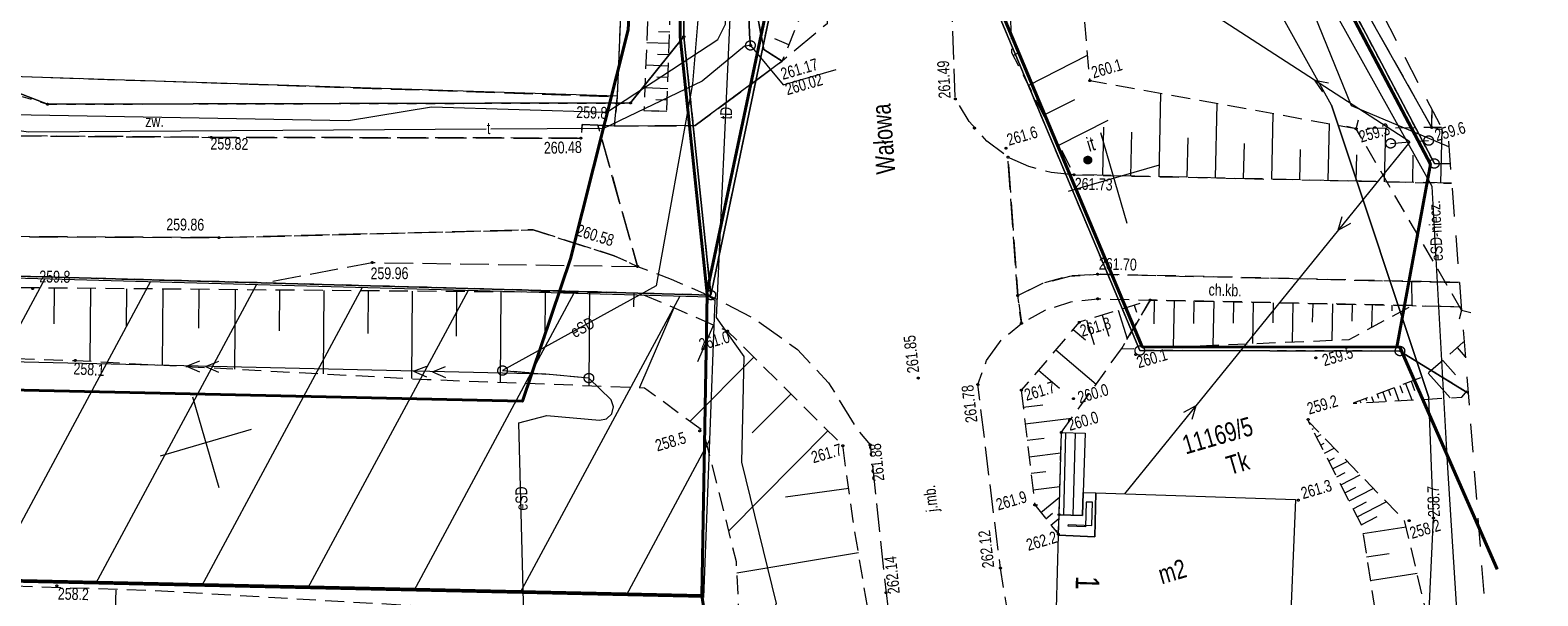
# Model space of a CAD drawing. Header units: millimetres. Extents: x -105537 to 2299296, y -162842 to 175608.
# Tile 36 of 42: x 135949 to 215662, y -40228 to -10315. Entities that reach past the tile are written whole.
import ezdxf
from ezdxf.xclip import XClip

# ---------------------------------------------------------------- set-up
doc = ezdxf.new("R2010")
doc.units = ezdxf.units.MM
doc.header["$MEASUREMENT"] = 0
doc.header["$XCLIPFRAME"] = 0
for name, pattern in [('1', [1500, 1000, -500]), ('1053', [2000, 1500, -500]), ('1054', [2000, 1500, -500]), ('1056', [1500, 1000, -500]), ('1086', [1500, 1000, -500]), ('2216', [2500, 1500, -1000]), ('2218', [1000, 500, -500]), ('3820', [1500, 1000, -500])]:
    doc.linetypes.add(name, pattern=pattern)
doc.layers.add('A__!REF_RYSUNKI', color=7, linetype='Continuous')
doc.layers.add('PZT_MPZP_Nr_pióra__226', color=7, linetype='Continuous', lineweight=40, true_color=0x59c9ff)
doc.layers.add('Wadowice Wałowa mdcp500_2_teren_zamkniety_Nr_pióra__9', color=7, linetype='Continuous', lineweight=18, true_color=0xaaaaaa)
for name, color, linetype, lineweight in [('Wadowice Wałowa mdcp500_2_994-Nazwa_ulicy_Nr_pióra__7', 7, 'Continuous', 18), ('Wadowice Wałowa mdcp500_2_EGB_AdresNieruchomosci_Nr_pióra__7', 7, 'Continuous', 18), ('Wadowice Wałowa mdcp500_2_EGB_Budynek_Nr_pióra__7', 7, 'Continuous', 18), ('Wadowice Wałowa mdcp500_2_EGB_DzialkaEwidencyjna_Nr_pióra__3', 3, 'Continuous', 18), ('Wadowice Wałowa mdcp500_2_EGB_KonturUzytkuGruntowego_Nr_pióra__3', 3, 'Continuous', 18), ('Wadowice Wałowa mdcp500_2_EGB_ObiektTrwaleZwiazanyZBudynk_Nr_pióra__7', 7, 'Continuous', 18), ('Wadowice Wałowa mdcp500_2_EGB_PunktGraniczny_Nr_pióra__3', 3, 'Continuous', 18), ('Wadowice Wałowa mdcp500_2_GES_InneUrzadzeniaTowarzyszace_Nr_pióra__30', 30, 'Continuous', 18), ('Wadowice Wałowa mdcp500_2_GES_InneUrzadzeniaTowarzyszace_Nr_pióra__7', 7, 'Continuous', 18), ('Wadowice Wałowa mdcp500_2_GES_PrzewodElektroenergetyczny_Nr_pióra__1', 1, 'Continuous', 18), ('Wadowice Wałowa mdcp500_2_GES_PrzewodTelekomunikacyjny_Nr_pióra__30', 30, 'Continuous', 18), ('Wadowice Wałowa mdcp500_2_GES_Rzedna_Nr_pióra__1', 1, 'Continuous', 18), ('Wadowice Wałowa mdcp500_2_GES_Rzedna_Nr_pióra__30', 30, 'Continuous', 18), ('Wadowice Wałowa mdcp500_2_GES_UrzadzeniaTowarzyszczaceLin_Nr_pióra__7', 7, 'Continuous', 18), ('Wadowice Wałowa mdcp500_2_linie_mpzp_Nr_pióra__135', 135, 'Continuous', 18), ('Wadowice Wałowa mdcp500_2_OT_Komunikacja_Nr_pióra__7', 7, 'Continuous', 18), ('Wadowice Wałowa mdcp500_2_OT_Ogrodzenia_Nr_pióra__7', 7, 'Continuous', 18), ('Wadowice Wałowa mdcp500_2_OT_Rzedna_Nr_pióra__7', 7, 'Continuous', 18), ('Wadowice Wałowa mdcp500_2_OT_Skarpa_Nr_pióra__7', 7, 'Continuous', 18), ('Wadowice Wałowa mdcp500_2_OT_ZagospodarowanieTerenu_Nr_pióra__7', 7, 'Continuous', 18), ('Wadowice Wałowa mdcp500_2_siatka_Nr_pióra__7', 7, 'Continuous', 18), ('Wadowice Wałowa mdcp500_2_zakres_mapy_Nr_pióra__178', 178, 'Continuous', 18)]:
    doc.layers.add(name, color=color, linetype=linetype, lineweight=lineweight)
doc.styles.add('STYL_AUTOMATYCZNY_7', font='arial.ttf', dxfattribs={"width": 0.75})
doc.linetypes.add('Linia zabudowy - nieprzekraczalna I WSC', pattern='A,0,[2,PAB.6.2 PROJEKT ZAGOSPODAROWANIA TERENU1.Shx,S=23.809524,R=0,X=0,Y=0.361417],-3000,0', length=3000)

# ---------------------------------------------------------------- blocks, each defined once
blk = doc.blocks.new('Rysunek_4_2', base_point=(-5551989123, -7375062639))
at = {"layer": 'Wadowice Wałowa mdcp500_2_EGB_Budynek_Nr_pióra__7', "color": 7, "linetype": 'Continuous', "lineweight": 18, "flags": 128}
for points in [[(166978, -13802), (131699, -12653), (132261, 2759), (135363, 2622), (135515, 8394), (135679, 15087), (135856, 18878), (146920, 18477), (148199, 18412), (148927, 17738), (149498, 16884), (150109, 15073), (150361, 13209), (150052, 11338), (149283, 9614), (147906, 8192), (147358, 8178), (147144, 2189), (167615, 1570)], [(190164, -42836), (190324, -37019), (192235, -37108), (192298, -34787), (202848, -35141), (202520, -43204)]]:
    blk.add_lwpolyline(points, close=True, dxfattribs=at)
blk.add_lwpolyline([(210564, -15471), (210052, -15461), (210069, -14518)], dxfattribs=at)
at = {"layer": 'Wadowice Wałowa mdcp500_2_EGB_DzialkaEwidencyjna_Nr_pióra__3', "color": 3, "linetype": 'Continuous', "lineweight": 18, "flags": 128}
for points in [[(128827, 19733), (128375, -11861), (131646, -12220), (136867, -14231), (167689, -14167), (170510, -10658), (170353, 23258)], [(170353, 23258), (170510, -10658), (171939, -24324), (181302, 20264), (183513, 20398), (190086, 20719), (190033, 23184)], [(211975, -29514), (208371, -27283), (194615, -27259), (185141, -4678), (183513, 20398), (181302, 20264), (171939, -24324), (72353, -21598), (55554, -21138), (-6866, -18678), (-45068, -17183), (-49613, -17103)], [(211024, -17390), (210190, -17368), (190086, 20719), (183513, 20398)], [(183513, 20398), (185141, -4678), (194615, -27259), (208371, -27283), (211975, -29514)], [(190086, 20719), (210190, -17368), (211024, -17390)]]:
    blk.add_lwpolyline(points, dxfattribs=at)
blk.add_lwpolyline([(128375, -11861), (125144, -11709), (120249, -14072), (97767, -14018), (72069, -13723), (72353, -21598), (171939, -24324), (170510, -10658), (167689, -14167), (136867, -14231), (131646, -12220)], close=True, dxfattribs=at)
at = {"layer": 'Wadowice Wałowa mdcp500_2_EGB_KonturUzytkuGruntowego_Nr_pióra__3', "color": 3, "linetype": '2218', "lineweight": 18, "flags": 128}
for points in [[(170351, 23258), (170510, -10658)], [(171939, -24324), (181302, 20264)], [(210190, -17368), (190086, 20719)], [(194615, -27259), (185141, -4678)], [(167689, -14167), (170510, -10658)], [(170510, -10658), (171939, -24324)], [(131699, -12653), (136867, -14231)], [(136867, -14231), (167689, -14167)], [(211024, -17390), (210190, -17368)], [(171939, -24324), (72353, -21598)], [(208371, -27283), (194615, -27259)], [(211975, -29514), (208371, -27283)]]:
    blk.add_lwpolyline(points, dxfattribs=at)
at = {"layer": 'Wadowice Wałowa mdcp500_2_EGB_ObiektTrwaleZwiazanyZBudynk_Nr_pióra__7', "color": 7, "linetype": 'Continuous', "lineweight": 18, "flags": 128}
blk.add_lwpolyline([(191625, -34765), (191594, -35982), (190352, -35938), (190471, -31591), (191720, -31623)], close=True, dxfattribs=at)
for points in [[(190602, -35947), (190714, -31597)], [(190602, -35947), (190714, -31597)], [(191102, -35964), (191213, -31610)], [(191102, -35964), (191213, -31610)], [(191594, -35982), (191625, -34765)], [(191625, -34765), (192298, -34787)], [(192298, -34787), (192235, -37108)], [(191785, -35271), (191749, -36585)], [(192112, -35282), (191785, -35271)], [(192081, -36500), (192112, -35282)], [(190324, -37019), (190352, -35938)], [(190352, -35938), (191594, -35982)], [(190837, -36542), (190839, -36455)], [(191749, -36585), (190837, -36542)], [(190839, -36455), (192081, -36500)], [(192235, -37108), (190324, -37019)]]:
    blk.add_lwpolyline(points, dxfattribs=at)
at = {"layer": 'Wadowice Wałowa mdcp500_2_EGB_PunktGraniczny_Nr_pióra__3', "color": 3, "linetype": 'Continuous', "lineweight": 18}
for centre, radius in [((170510, -10658), 50), ((170510, -10658), 45), ((170510, -10658), 40), ((170510, -10658), 35), ((170510, -10658), 30), ((170510, -10658), 25), ((170510, -10658), 20), ((170510, -10658), 15), ((170510, -10658), 10), ((170510, -10658), 5), ((136867, -14231), 50), ((136867, -14231), 45), ((136867, -14231), 40), ((136867, -14231), 35), ((136867, -14231), 30), ((136867, -14231), 25), ((136867, -14231), 20), ((136867, -14231), 15), ((136867, -14231), 10), ((136867, -14231), 5), ((167689, -14167), 50), ((167689, -14167), 45), ((167689, -14167), 40), ((167689, -14167), 35), ((167689, -14167), 30), ((167689, -14167), 25), ((167689, -14167), 20), ((167689, -14167), 15), ((167689, -14167), 10), ((167689, -14167), 5), ((210190, -17368), 250), ((171939, -24324), 250), ((194615, -27259), 250), ((208371, -27283), 250)]:
    blk.add_circle(centre, radius, dxfattribs=at)
at = {"layer": 'Wadowice Wałowa mdcp500_2_GES_InneUrzadzeniaTowarzyszace_Nr_pióra__30', "color": 30, "linetype": 'Continuous', "lineweight": 18}
blk.add_circle((174031, -11122), 250, dxfattribs=at)
at = {"layer": 'Wadowice Wałowa mdcp500_2_GES_InneUrzadzeniaTowarzyszace_Nr_pióra__7', "color": 7, "linetype": '1', "lineweight": 18, "flags": 128}
for points in [[(207880, -16302), (209889, -16154)], [(165490, -28713), (160926, -28314)]]:
    blk.add_lwpolyline(points, dxfattribs=at)
at = {"layer": 'Wadowice Wałowa mdcp500_2_GES_InneUrzadzeniaTowarzyszace_Nr_pióra__7', "color": 7, "linetype": 'Continuous', "lineweight": 18}
for centre in [(209889, -16154), (207880, -16302), (160926, -28314), (165490, -28713)]:
    blk.add_circle(centre, 250, dxfattribs=at)
at = {"layer": 'Wadowice Wałowa mdcp500_2_GES_PrzewodElektroenergetyczny_Nr_pióra__1', "color": 1, "linetype": 'Continuous', "lineweight": 18}
for p, q in [((203853, -12965), (204279, -13583)), ((203853, -12965), (204591, -13101)), ((205111, -20888), (205324, -20169)), ((205111, -20888), (205770, -20530)), ((144217, -28074), (144917, -27803)), ((145217, -28097), (145917, -27826)), ((144217, -28074), (144904, -28377)), ((145217, -28097), (145903, -28400)), ((156214, -28351), (156914, -28080)), ((156214, -28351), (156900, -28653)), ((157214, -28374), (157913, -28103)), ((157214, -28374), (157900, -28676)), ((197581, -30178), (196922, -30535)), ((197581, -30178), (197368, -30897))]:
    blk.add_line(p, q, dxfattribs=at)
at = {"layer": 'Wadowice Wałowa mdcp500_2_GES_PrzewodElektroenergetyczny_Nr_pióra__1', "color": 1, "linetype": 'Continuous', "lineweight": 18, "flags": 128}
for points in [[(170771, 23256), (170858, 16503), (171285, -9349), (170968, -13160), (169050, -23843), (160926, -28314), (163212, -28512)], [(208889, -16226), (169261, 9434), (168815, 23263)], [(211505, -42890), (210892, -33183), (210068, -18591), (187619, 21750), (187494, 23193)], [(207267, -87532), (208691, -70644), (209947, -40239), (210140, -36110), (209890, -29746), (204761, -14284), (195921, 1619), (189242, 15536), (187970, 23192)], [(110979, -14690), (124751, -14760), (134011, -14760), (152780, -15084), (157165, -14369), (166436, -14657), (172302, -10803), (172716, -10005), (172845, -4729), (172270, 8009), (169359, 8275), (169261, 9434)], [(210954, -16488), (205801, -14314), (203009, -7409), (198782, 1306)], [(208889, -16226), (193803, -34839)], [(163212, -28512), (23034, -25279)], [(133332, -58316), (135579, -58185), (143707, -58379), (150082, -57949), (160491, -58823), (160550, -59024), (160679, -59466), (161085, -59681), (161521, -59533), (161724, -59120), (161842, -58669), (161944, -49578), (162029, -40574), (161785, -31084), (163275, -30692), (166044, -30937), (166420, -30869), (166708, -30608), (166798, -30238), (166670, -29869), (165490, -28713), (163212, -28512)]]:
    blk.add_lwpolyline(points, dxfattribs=at)
at = {"layer": 'Wadowice Wałowa mdcp500_2_GES_PrzewodTelekomunikacyjny_Nr_pióra__30', "color": 30, "linetype": 'Continuous', "lineweight": 18, "flags": 128}
for points in [[(174031, -11122), (173974, -10535), (173096, 18436), (173088, 23247)], [(172420, 22509), (172502, 7962), (172943, -9679), (172213, -25515), (173688, -27575), (173563, -33152), (175400, -40637), (173665, -44121), (173526, -46933)], [(174031, -11122), (173719, -11161), (171480, -13021), (166270, -15518), (160301, -15554)], [(160064, -15556), (135858, -15701), (133472, -15376), (123662, -15453), (119314, -15431)]]:
    blk.add_lwpolyline(points, dxfattribs=at)
at = {"layer": 'Wadowice Wałowa mdcp500_2_GES_Rzedna_Nr_pióra__1', "color": 1, "linetype": 'Continuous', "lineweight": 18}
for centre in [(166436, -14657), (210140, -36110)]:
    blk.add_circle(centre, 50, dxfattribs=at)
at = {"layer": 'Wadowice Wałowa mdcp500_2_GES_Rzedna_Nr_pióra__30', "color": 30, "linetype": 'Continuous', "lineweight": 18, "flags": 128}
blk.add_lwpolyline([(174031, -11122), (175763, -13204), (178557, -12390)], dxfattribs=at)
at = {"layer": 'Wadowice Wałowa mdcp500_2_GES_Rzedna_Nr_pióra__30', "color": 30, "linetype": 'Continuous', "lineweight": 18}
blk.add_circle((174031, -11122), 50, dxfattribs=at)
at = {"layer": 'Wadowice Wałowa mdcp500_2_GES_UrzadzeniaTowarzyszczaceLin_Nr_pióra__7', "color": 7, "linetype": 'Continuous', "lineweight": 18, "flags": 128}
for points in [[(173088, 23247), (173096, 18436), (173974, -10535), (174031, -11122)], [(204761, -14284), (209890, -29746)]]:
    blk.add_lwpolyline(points, dxfattribs=at)
at = {"layer": 'Wadowice Wałowa mdcp500_2_linie_mpzp_Nr_pióra__135', "color": 135, "linetype": 'Continuous', "lineweight": 18, "flags": 128}
for points in [[(171744, -24283), (170310, -10669), (170147, 24053)], [(209981, -17400), (189887, 20667), (189811, 24254)], [(171459, -40206), (171744, -24283), (181138, 20455), (183700, 20610), (185339, -4631), (194748, -27059), (208371, -27083), (213505, -38823)], [(-36429, -17520), (-36210, -35636), (171459, -40206), (174429, -59217), (180140, -92623)], [(209981, -17402), (208204, -27082)]]:
    blk.add_lwpolyline(points, dxfattribs=at)
at = {"layer": 'Wadowice Wałowa mdcp500_2_OT_Komunikacja_Nr_pióra__7', "color": 7, "linetype": 'Continuous', "lineweight": 18}
for p, q in [((206052, -15532), (206180, -15049)), ((206052, -15532), (205568, -15405)), ((211630, -25115), (211503, -25598)), ((211630, -25115), (212114, -25242))]:
    blk.add_line(p, q, dxfattribs=at)
at = {"layer": 'Wadowice Wałowa mdcp500_2_OT_Komunikacja_Nr_pióra__7', "color": 7, "linetype": '1053', "lineweight": 18, "flags": 128}
for points in [[(176853, 23233), (178081, -9974), (175711, -11956), (171109, -15359), (166848, -15392), (165970, -15345), (168061, -22808), (169832, -23490), (172068, -24443), (174354, -25641), (176516, -27199), (178167, -28968), (179710, -31476), (180361, -32245), (181201, -40062), (182338, -49938), (189127, -50179), (187247, -38759), (186056, -29055), (186519, -27784), (187311, -26679), (188363, -25820), (188163, -24347), (187646, -17030), (186533, -16177), (185598, -15148), (184865, -13955), (183659, 17930), (183488, 23208)], [(13131, -22175), (23385, -22479), (29563, -22877), (36561, -23265), (48311, -29029), (51424, -29059), (61616, -29830), (70697, -28715), (82260, -25430), (88165, -22033), (96565, -22263), (99315, -20764), (118782, -21155), (145932, -21287), (162549, -20873), (166835, -22249), (168061, -22808), (165970, -15345), (165136, -15307), (165064, -16026), (145512, -15983), (132035, -15878), (123611, -15957), (119031, -16218), (99755, -15907), (90515, -15620), (72846, -15497), (71960, -13672)], [(211104, -18409), (191136, -17961), (189925, -17845), (188750, -17531), (187646, -17030), (188163, -24347)], [(188163, -24347), (189486, -23702), (190915, -23317), (192387, -23221), (208974, -23597), (211516, -23654)], [(208974, -23597), (209004, -24880), (211616, -24939)], [(211516, -23654), (208974, -23597)]]:
    blk.add_lwpolyline(points, dxfattribs=at)
at = {"layer": 'Wadowice Wałowa mdcp500_2_OT_Komunikacja_Nr_pióra__7', "color": 7, "linetype": '1054', "lineweight": 18, "flags": 128}
blk.add_lwpolyline([(148219, 19069), (148199, 18412), (148927, 17738), (149498, 16884), (150109, 15073), (150361, 13209), (150052, 11338), (149283, 9614), (147906, 8192), (147358, 8178), (147144, 2189), (167615, 1570), (166983, -13852), (166848, -15392), (171109, -15359), (175711, -11956), (174738, -11333), (172347, 1344), (171541, 1391)], dxfattribs=at)
at = {"layer": 'Wadowice Wałowa mdcp500_2_OT_Komunikacja_Nr_pióra__7', "color": 7, "linetype": 'Continuous', "lineweight": 18, "flags": 128}
blk.add_lwpolyline([(171541, 1391), (172347, 1344), (174738, -11333), (175711, -11956), (171109, -15359), (166848, -15392)], dxfattribs=at)
at = {"layer": 'Wadowice Wałowa mdcp500_2_OT_Komunikacja_Nr_pióra__7', "color": 7, "linetype": '1054', "lineweight": 18, "flags": 128}
for points in [[(145512, -15983), (165064, -16026), (165136, -15307), (165970, -15345), (166848, -15392), (166983, -13852), (131699, -12653), (131481, -12227), (132035, -15878)], [(145932, -21287), (118782, -21155), (99315, -20764), (96565, -22263), (148296, -23681), (154034, -22603), (168061, -22808), (166835, -22249), (162549, -20873)]]:
    blk.add_lwpolyline(points, close=True, dxfattribs=at)
at = {"layer": 'Wadowice Wałowa mdcp500_2_OT_Komunikacja_Nr_pióra__7', "color": 7, "linetype": '1', "lineweight": 18, "flags": 128}
blk.add_lwpolyline([(211630, -25115), (206052, -15532)], dxfattribs=at)
at = {"layer": 'Wadowice Wałowa mdcp500_2_OT_Komunikacja_Nr_pióra__7', "color": 7, "linetype": '1056', "lineweight": 18, "flags": 128}
blk.add_lwpolyline([(211516, -23654), (208974, -23597), (192387, -23221), (190915, -23317), (189486, -23702), (188163, -24347), (188363, -25820), (189606, -25115), (190967, -24676), (192391, -24522), (195170, -24587), (209004, -24880), (211616, -24939)], dxfattribs=at)
at = {"layer": 'Wadowice Wałowa mdcp500_2_OT_Ogrodzenia_Nr_pióra__7', "color": 7, "linetype": 'Continuous', "lineweight": 18, "flags": 128}
blk.add_lwpolyline([(210052, -15461), (199099, 3972)], dxfattribs=at)
at = {"layer": 'Wadowice Wałowa mdcp500_2_OT_Rzedna_Nr_pióra__7', "color": 7, "linetype": 'Continuous', "lineweight": 18}
for centre in [(191978, -12987), (184865, -13955), (145512, -15983), (185876, -15494), (206052, -15532), (210052, -15461), (165064, -16026), (187541, -16561), (187646, -17030), (191136, -17961), (145932, -21287), (154034, -22603), (168061, -22808), (192387, -23221), (136082, -23979), (188163, -24347), (192391, -24522), (195170, -24587), (172816, -26225), (188363, -25820), (191419, -25763), (138335, -27781), (194405, -27466), (203924, -27641), (182904, -28712), (186056, -29055), (188351, -29355), (191106, -29802), (203520, -30904), (171354, -31504), (190471, -31591), (178916, -32291), (180361, -32245), (189065, -35417), (203002, -35169), (190352, -35938), (208860, -36254), (190310, -36971), (187247, -38759), (137360, -39699), (181201, -40062)]:
    blk.add_circle(centre, 50, dxfattribs=at)
at = {"layer": 'Wadowice Wałowa mdcp500_2_OT_Skarpa_Nr_pióra__7', "color": 7, "linetype": '3820', "lineweight": 18, "flags": 128}
for points in [[(171091, 23255), (171541, 1391), (172347, 1344), (174738, -11333), (175711, -11956), (176709, -9519), (175966, 1971), (175947, 23237)], [(187665, 23193), (187387, 3132), (187836, -11496), (191136, -17961), (211104, -18409)], [(210625, -15587), (210052, -15461), (206052, -15532), (191978, -12987), (189075, 20362), (187735, 23193)], [(180951, -49717), (181005, -45504), (179460, -36267), (178916, -32291), (172816, -26225), (168159, -24217), (147257, -24046), (129930, -23886), (113248, -23434), (91467, -22925), (80746, -26705), (70697, -28715), (61616, -29830), (44992, -30433), (29563, -22877), (23385, -22479), (13131, -22175), (-10262, -21678), (-25279, -21938), (-45465, -28769)], [(-44754, -30769), (-35383, -27871), (-25154, -24724), (-5885, -25371), (11131, -25643), (20652, -25827), (29267, -26046), (44462, -35264), (64272, -32222), (80558, -29780), (90091, -26284), (99677, -26512), (117762, -27129), (138335, -27781), (156939, -28787), (168429, -29221), (171541, -31502), (173273, -38413), (173469, -42304)], [(211765, -26838), (211715, -26819), (209694, -28606), (205904, -30043), (211644, -29725), (211962, -29346)], [(213121, -44124), (210168, -42820), (208619, -36251), (203514, -30989), (206353, -36516), (207292, -42564), (205236, -50308), (213200, -50759), (213643, -50772)], [(173469, -42304), (156250, -40758), (142423, -39953), (123922, -39374), (100910, -38860), (90279, -38655), (71500, -38980), (48852, -39610), (31477, -40068), (24078, -40234), (19896, -39035), (-3772, -37233), (-12330, -36425), (-34831, -35699), (-43112, -35387)]]:
    blk.add_lwpolyline(points, dxfattribs=at)
for points in [[(168897, -2369), (168399, -14565), (169612, -14618), (169856, -7839)], [(188351, -29355), (189065, -35417), (190310, -36971), (190352, -35938), (190471, -31591), (193641, -27168), (195170, -24587), (191419, -25763)], [(209004, -24880), (195170, -24587), (193641, -27168), (205685, -26680)]]:
    blk.add_lwpolyline(points, close=True, dxfattribs=at)
at = {"layer": 'Wadowice Wałowa mdcp500_2_OT_Skarpa_Nr_pióra__7', "color": 7, "linetype": 'Continuous', "lineweight": 18, "flags": 128}
for points in [[(169741, -11021), (168545, -10978)], [(169741, -11021), (168545, -10978)], [(169763, -10423), (169166, -10401)], [(169763, -10423), (169166, -10401)], [(176066, -11088), (175321, -10783)], [(169720, -11619), (169120, -11598)], [(169720, -11619), (169120, -11598)], [(175714, -11947), (175667, -11928)], [(187913, -11647), (188250, -11475)], [(188723, -13233), (191860, -11631)], [(169698, -12218), (168496, -12175)], [(169698, -12218), (168496, -12175)], [(169655, -13415), (168447, -13371)], [(169655, -13415), (168447, -13371)], [(169677, -12816), (169074, -12795)], [(169677, -12816), (169074, -12795)], [(169634, -14013), (169028, -13991)], [(169634, -14013), (169028, -13991)], [(189532, -14819), (191177, -13979)], [(195638, -18062), (195736, -13667)], [(198617, -18129), (198705, -14204)], [(169612, -14612), (168818, -14583)], [(169612, -14612), (168818, -14583)], [(190341, -16404), (192949, -15073)], [(201596, -18196), (201674, -14741)], [(192658, -17995), (192715, -15445)], [(194148, -18029), (194200, -15713)], [(204576, -18263), (204643, -15277)], [(207555, -18330), (207619, -15504)], [(210534, -18397), (210598, -15581)], [(197127, -18096), (197174, -16015)], [(200107, -18163), (200148, -16317)], [(203086, -18229), (203122, -16619)], [(206065, -18296), (206096, -16914)], [(209045, -18363), (209077, -16920)], [(191168, -17962), (191169, -17935)], [(137222, -23953), (137204, -25849)], [(139135, -23971), (139099, -27822)], [(141048, -23989), (141030, -25957)], [(142962, -24007), (142924, -28029)], [(144875, -24024), (144856, -26078)], [(146788, -24042), (146749, -28236)], [(149130, -24062), (149112, -26212)], [(151471, -24081), (151435, -28490)], [(153813, -24100), (153795, -26358)], [(156155, -24119), (156117, -28743)], [(158496, -24138), (158477, -26491)], [(160838, -24157), (160799, -28933)], [(163180, -24176), (163160, -26599)], [(165521, -24196), (165481, -29110)], [(167863, -24215), (167857, -24946)], [(195162, -24590), (195164, -24597)], [(195162, -24590), (195164, -24597)], [(195383, -24592), (195356, -25846)], [(195383, -24592), (195356, -25846)], [(196430, -24614), (196378, -27057)], [(196430, -24614), (196378, -27057)], [(197477, -24636), (197452, -25825)], [(197477, -24636), (197452, -25825)], [(198524, -24658), (198475, -26972)], [(198524, -24658), (198475, -26972)], [(199571, -24680), (199547, -25805)], [(199571, -24680), (199547, -25805)], [(200618, -24702), (200572, -26887)], [(200618, -24702), (200572, -26887)], [(169980, -25002), (168166, -29211)], [(192634, -25382), (192982, -26492)], [(192634, -25382), (192982, -26492)], [(193476, -25118), (193954, -26640)], [(193476, -25118), (193954, -26640)], [(194319, -24854), (194439, -25236)], [(194319, -24854), (194439, -25236)], [(201665, -24725), (201642, -25785)], [(201665, -24725), (201642, -25785)], [(202712, -24747), (202668, -26802)], [(202712, -24747), (202668, -26802)], [(203759, -24769), (203738, -25764)], [(203759, -24769), (203738, -25764)], [(204806, -24791), (204765, -26717)], [(204806, -24791), (204765, -26717)], [(205853, -24813), (205834, -25711)], [(205853, -24813), (205834, -25711)], [(206900, -24835), (206874, -26035)], [(206900, -24835), (206874, -26035)], [(207947, -24857), (207940, -25159)], [(207947, -24857), (207940, -25159)], [(208994, -24880), (208993, -24886)], [(208994, -24880), (208993, -24886)], [(172074, -25905), (171232, -27858)], [(191099, -26138), (191751, -26695)], [(191099, -26138), (191751, -26695)], [(191791, -25647), (192197, -26940)], [(191791, -25647), (192197, -26940)], [(211396, -27101), (211824, -27585)], [(174205, -27606), (170841, -30989)], [(190178, -27216), (192305, -29033)], [(190178, -27216), (192305, -29033)], [(210633, -27775), (211312, -28543)], [(189257, -28294), (190367, -29241)], [(189257, -28294), (190367, -29241)], [(209870, -28449), (211028, -29759)], [(188354, -29377), (188406, -29371)], [(188354, -29377), (188406, -29371)], [(207460, -29453), (207647, -29946)], [(207760, -29339), (207872, -29633)], [(208061, -29225), (208320, -29909)], [(208361, -29111), (208509, -29501)], [(208662, -28997), (208994, -29871)], [(208962, -28883), (209146, -29368)], [(176168, -29558), (174126, -31612)], [(188457, -30251), (189482, -30130)], [(188457, -30251), (189482, -30130)], [(205958, -30023), (205961, -30031)], [(206258, -29909), (206301, -30021)], [(206559, -29795), (206598, -29898)], [(206859, -29681), (206974, -29983)], [(207159, -29567), (207235, -29766)], [(188560, -31124), (191013, -30835)], [(188560, -31124), (191013, -30835)], [(203516, -30993), (203517, -30993)], [(178131, -31510), (172869, -36801)], [(203732, -31414), (203797, -31381)], [(203948, -31835), (204206, -31703)], [(188663, -31997), (189564, -31891)], [(188663, -31997), (189564, -31891)], [(188765, -32871), (190442, -32674)], [(188765, -32871), (190442, -32674)], [(204165, -32256), (204358, -32157)], [(204381, -32677), (204895, -32413)], [(204597, -33098), (204918, -32933)], [(204813, -33519), (205584, -33123)], [(188868, -33744), (189643, -33653)], [(188868, -33744), (189643, -33653)], [(205030, -33940), (205479, -33709)], [(205246, -34361), (206273, -33833)], [(179226, -34554), (175880, -35011)], [(188971, -34618), (190393, -34450)], [(188971, -34618), (190393, -34450)], [(189382, -35812), (190378, -35014)], [(189382, -35812), (190378, -35014)], [(205462, -34782), (206040, -34485)], [(205678, -35203), (206962, -34543)], [(189112, -35475), (189215, -35394)], [(189112, -35475), (189215, -35394)], [(189651, -36148), (190007, -35863)], [(189651, -36148), (190007, -35863)], [(205895, -35624), (206601, -35261)], [(206111, -36045), (207651, -35254)], [(189920, -36484), (190344, -36145)], [(189920, -36484), (190344, -36145)], [(206327, -36466), (207161, -36037)], [(206417, -36928), (208695, -36574)], [(190189, -36821), (190255, -36768)], [(190189, -36821), (190255, -36768)], [(179741, -37950), (173304, -39027)], [(206609, -38169), (207797, -37984)], [(206802, -39409), (209273, -39026)], [(140201, -48888), (140504, -39932)]]:
    blk.add_lwpolyline(points, dxfattribs=at)
at = {"layer": 'Wadowice Wałowa mdcp500_2_OT_ZagospodarowanieTerenu_Nr_pióra__7', "color": 7, "linetype": '1086', "lineweight": 18, "flags": 128}
blk.add_lwpolyline([(200369, 4145), (199099, 3972), (210052, -15461), (210069, -14518)], dxfattribs=at)
at = {"layer": 'Wadowice Wałowa mdcp500_2_OT_ZagospodarowanieTerenu_Nr_pióra__7', "color": 7, "linetype": 'Continuous', "lineweight": 18}
for radius in [200, 180, 160, 140, 120, 100, 80, 60, 40, 20]:
    blk.add_circle((191868, -17185), radius, dxfattribs=at)
at = {"layer": 'Wadowice Wałowa mdcp500_2_siatka_Nr_pióra__7', "color": 7, "linetype": 'Continuous', "lineweight": 18}
for p, q in [((193249, -18137), (193249, -18137)), ((145245, -32121), (145245, -32121))]:
    blk.add_line(p, q, dxfattribs=at)
at = {"layer": 'Wadowice Wałowa mdcp500_2_siatka_Nr_pióra__7', "color": 7, "linetype": 'Continuous', "lineweight": 18, "flags": 128}
for points in [[(193949, -20537), (192550, -15737)], [(190849, -18836), (195650, -17438)], [(145944, -34521), (144546, -29721)], [(142845, -32820), (147645, -31422)]]:
    blk.add_lwpolyline(points, dxfattribs=at)
at = {"layer": 'Wadowice Wałowa mdcp500_2_teren_zamkniety_Nr_pióra__9', "color": 253, "linetype": 'Continuous', "lineweight": 18, "true_color": 0xaaaaaa, "flags": 128}
blk.add_lwpolyline([(-36212, -35736), (-35614, -17653), (-6869, -18778), (55550, -21238), (72350, -21698), (171906, -24423), (172155, -24600), (171556, -40308)], close=True, dxfattribs=at)
for points in [[(136723, -23460), (128174, -39353)], [(142319, -23613), (133785, -39476)], [(147914, -23766), (139397, -39600)], [(153510, -23920), (145008, -39723)], [(159106, -24073), (150620, -39847)], [(164701, -24226), (156231, -39970)], [(170297, -24379), (161843, -40094)], [(171873, -32004), (167454, -40217)]]:
    blk.add_lwpolyline(points, dxfattribs=at)
at = {"layer": 'Wadowice Wałowa mdcp500_2_zakres_mapy_Nr_pióra__178', "color": 178, "linetype": '2216', "lineweight": 18, "flags": 128}
blk.add_lwpolyline([(-40483, 56408), (-5213, 67491), (39821, 70990), (82874, 71190), (110281, 22047), (166247, 18451), (167791, 23267), (190180, 23749), (210929, -16171), (215662, -76514), (204751, -90911), (192280, -94240), (99368, -84761), (95395, -58866), (-13644, -56772), (-14810, -56089), (-36248, -54694), (-51798, -10956), (-46825, 27703)], close=True, dxfattribs=at)
at = {"layer": 'Wadowice Wałowa mdcp500_2_994-Nazwa_ulicy_Nr_pióra__7', "color": 7, "linetype": 'Continuous', "lineweight": 18, "insert": (180693, -17963), "char_height": 1000, "attachment_point": 1, "rotation": 94.04307, "style": 'STYL_AUTOMATYCZNY_7'}
blk.add_mtext('\\A1;{\\pql;\\fArial|b0|i0|c238|p0;\\W0.750000;Wałowa}', dxfattribs=at)
at = {"layer": 'Wadowice Wałowa mdcp500_2_EGB_AdresNieruchomosci_Nr_pióra__7', "color": 7, "linetype": 'Continuous', "lineweight": 18, "insert": (191243, -39159), "char_height": 1250, "attachment_point": 7, "rotation": 268.42147, "style": 'STYL_AUTOMATYCZNY_7'}
blk.add_mtext('\\A1;{\\pql;\\fArial|b0|i0|c238|p0;\\W0.750000;1}', dxfattribs=at)
at = {"layer": 'Wadowice Wałowa mdcp500_2_EGB_Budynek_Nr_pióra__7', "color": 7, "linetype": 'Continuous', "lineweight": 18, "insert": (195494, -38661), "char_height": 1000, "attachment_point": 1, "rotation": 16.24147, "style": 'STYL_AUTOMATYCZNY_7'}
blk.add_mtext('\\A1;{\\pql;\\fArial|b0|i0|c238|p0;\\W0.750000;m2}', dxfattribs=at)
at = {"layer": 'Wadowice Wałowa mdcp500_2_EGB_DzialkaEwidencyjna_Nr_pióra__3', "color": 3, "linetype": 'Continuous', "lineweight": 18, "insert": (196769, -31795), "char_height": 1000, "attachment_point": 1, "rotation": 16.24147, "style": 'STYL_AUTOMATYCZNY_7'}
blk.add_mtext('\\A1;{\\pql;\\fArial|b0|i0|c238|p0;\\W0.750000;11169/5}', dxfattribs=at)
at = {"layer": 'Wadowice Wałowa mdcp500_2_EGB_KonturUzytkuGruntowego_Nr_pióra__3', "color": 3, "linetype": 'Continuous', "lineweight": 18, "insert": (199375, -33846), "char_height": 1000, "attachment_point": 7, "rotation": 16.24147, "style": 'STYL_AUTOMATYCZNY_7'}
blk.add_mtext('\\A1;{\\pql;\\fArial|b0|i0|c238|p0;\\W0.750000;Tk}', dxfattribs=at)
at = {"layer": 'Wadowice Wałowa mdcp500_2_GES_PrzewodElektroenergetyczny_Nr_pióra__1', "color": 1, "linetype": 'Continuous', "lineweight": 18, "char_height": 625, "attachment_point": 4, "style": 'STYL_AUTOMATYCZNY_7'}
for s, insert, rotation in [('\\A1;{\\pql;\\fArial|b0|i0|c238|p0;\\W0.750000;eSD-niecz.}', (210340, -22522), 92.82437), ('\\A1;{\\pql;\\fArial|b0|i0|c238|p0;\\W0.750000;eSD}', (164595, -26334), 28.58707), ('\\A1;{\\pql;\\fArial|b0|i0|c238|p0;\\W0.750000;eSD}', (161945, -35718), 91.39417)]:
    blk.add_mtext(s, dxfattribs=dict(at, insert=insert, rotation=rotation))
at = {"layer": 'Wadowice Wałowa mdcp500_2_GES_PrzewodTelekomunikacyjny_Nr_pióra__30', "color": 30, "linetype": 'Continuous', "lineweight": 18, "char_height": 625, "attachment_point": 4, "style": 'STYL_AUTOMATYCZNY_7'}
for s, insert, rotation in [('\\A1;{\\pql;\\fArial|b0|i0|c238|p0;\\W0.750000;tD}', (172732, -15027), 87.32537), ('\\A1;{\\pql;\\fArial|b0|i0|c238|p0;\\W0.750000;t}', (160098, -15501), 0.30667)]:
    blk.add_mtext(s, dxfattribs=dict(at, insert=insert, rotation=rotation))
at = {"layer": 'Wadowice Wałowa mdcp500_2_GES_Rzedna_Nr_pióra__1', "color": 1, "linetype": 'Continuous', "lineweight": 18, "char_height": 625, "attachment_point": 4, "style": 'STYL_AUTOMATYCZNY_7'}
for s, insert, rotation in [('\\A1;{\\pql;\\fArial|b0|i0|c238|p0;\\W0.750000;259.8}', (164827, -14651), 358.35177), ('\\A1;{\\pql;\\fArial|b0|i0|c238|p0;\\W0.750000;258.7}', (210178, -36055), 91.83337)]:
    blk.add_mtext(s, dxfattribs=dict(at, insert=insert, rotation=rotation))
at = {"layer": 'Wadowice Wałowa mdcp500_2_GES_Rzedna_Nr_pióra__30', "color": 30, "linetype": 'Continuous', "lineweight": 18, "char_height": 625, "attachment_point": 7, "rotation": 16.24147, "style": 'STYL_AUTOMATYCZNY_7'}
for s, insert in [('\\A1;{\\pql;\\fArial|b0|i0|c238|p0;\\W0.750000;261.17}', (175747, -12958)), ('\\A1;{\\pql;\\fArial|b0|i0|c238|p0;\\W0.750000;260.02}', (175983, -13768))]:
    blk.add_mtext(s, dxfattribs=dict(at, insert=insert))
at = {"layer": 'Wadowice Wałowa mdcp500_2_OT_Komunikacja_Nr_pióra__7', "color": 7, "linetype": 'Continuous', "lineweight": 18, "char_height": 625, "attachment_point": 4, "style": 'STYL_AUTOMATYCZNY_7'}
for s, insert, rotation in [('\\A1;{\\pql;\\fArial|b0|i0|c238|p0;\\W0.750000;zw.}', (142033, -15128), 0.38297), ('\\A1;{\\pql;\\fArial|b0|i0|c238|p0;\\W0.750000;ch.kb.}', (198256, -24040), 358.38517), ('\\A1;{\\pql;\\fArial|b0|i0|c238|p0;\\W0.750000;j.mb.}', (183733, -35776), 96.57067)]:
    blk.add_mtext(s, dxfattribs=dict(at, insert=insert, rotation=rotation))
at = {"layer": 'Wadowice Wałowa mdcp500_2_OT_Rzedna_Nr_pióra__7', "color": 7, "linetype": 'Continuous', "lineweight": 18, "char_height": 625, "style": 'STYL_AUTOMATYCZNY_7'}
for s, insert, attachment_point, rotation in [('\\A1;{\\pql;\\fArial|b0|i0|c238|p0;\\W0.750000;260.1}', (192173, -12878), 7, 16.24147), ('\\A1;{\\pql;\\fArial|b0|i0|c238|p0;\\W0.750000;261.49}', (184624, -13913), 7, 92.65487), ('\\A1;{\\pql;\\fArial|b0|i0|c238|p0;\\W0.750000;261.6}', (187521, -15832), 1, 16.24147), ('\\A1;{\\pql;\\fArial|b0|i0|c238|p0;\\W0.750000;259.3}', (206147, -15667), 1, 16.24147), ('\\A1;{\\pql;\\fArial|b0|i0|c238|p0;\\W0.750000;259.6}', (210146, -15596), 1, 16.24147), ('\\A1;{\\pql;\\fArial|b0|i0|c238|p0;\\W0.750000;259.82}', (145479, -16635), 7, 359.42607), ('\\A1;{\\pql;\\fArial|b0|i0|c238|p0;\\W0.750000;260.48}', (163102, -16230), 1, 1.41497), ('\\A1;{\\pql;\\fArial|b0|i0|c238|p0;\\W0.750000;261.73}', (191185, -18119), 1, 358.52477), ('\\A1;{\\pql;\\fArial|b0|i0|c238|p0;\\W0.750000;259.86}', (143145, -20908), 7, 359.52637), ('\\A1;{\\pql;\\fArial|b0|i0|c238|p0;\\W0.750000;260.58}', (164778, -21171), 7, 342.82477), ('\\A1;{\\pql;\\fArial|b0|i0|c238|p0;\\W0.750000;259.8}', (136437, -23030), 1, 359.46937), ('\\A1;{\\pql;\\fArial|b0|i0|c238|p0;\\W0.750000;259.96}', (153947, -23498), 7, 0.34387), ('\\A1;{\\pql;\\fArial|b0|i0|c238|p0;\\W0.750000;261.70}', (192447, -22984), 7, 358.51517), ('\\A1;{\\pql;\\fArial|b0|i0|c238|p0;\\W0.750000;261.8}', (191394, -25933), 1, 16.24147), ('\\A1;{\\pql;\\fArial|b0|i0|c238|p0;\\W0.750000;261.0}', (171247, -26662), 1, 16.24147), ('\\A1;{\\pql;\\fArial|b0|i0|c238|p0;\\W0.750000;261.85}', (182967, -28409), 7, 96.29477), ('\\A1;{\\pql;\\fArial|b0|i0|c238|p0;\\W0.750000;259.5}', (204202, -27489), 1, 16.24147), ('\\A1;{\\pql;\\fArial|b0|i0|c238|p0;\\W0.750000;258.1}', (138260, -27892), 1, 356.90207), ('\\A1;{\\pql;\\fArial|b0|i0|c238|p0;\\W0.750000;260.1}', (194385, -27595), 1, 16.24147), ('\\A1;{\\pql;\\fArial|b0|i0|c238|p0;\\W0.750000;261.78}', (186048, -31035), 7, 96.68657), ('\\A1;{\\pql;\\fArial|b0|i0|c238|p0;\\W0.750000;261.7}', (188451, -29321), 1, 16.24147), ('\\A1;{\\pql;\\fArial|b0|i0|c238|p0;\\W0.750000;260.0}', (191272, -29453), 1, 16.24147), ('\\A1;{\\pql;\\fArial|b0|i0|c238|p0;\\W0.750000;259.2}', (203396, -30047), 1, 16.24147), ('\\A1;{\\pql;\\fArial|b0|i0|c238|p0;\\W0.750000;260.0}', (190740, -30909), 1, 16.24147), ('\\A1;{\\pql;\\fArial|b0|i0|c238|p0;\\W0.750000;258.5}', (168936, -31997), 1, 16.24147), ('\\A1;{\\pql;\\fArial|b0|i0|c238|p0;\\W0.750000;261.7}', (177184, -32622), 1, 16.24147), ('\\A1;{\\pql;\\fArial|b0|i0|c238|p0;\\W0.750000;261.88}', (180494, -34196), 1, 95.69517), ('\\A1;{\\pql;\\fArial|b0|i0|c238|p0;\\W0.750000;261.3}', (203074, -34519), 1, 16.24147), ('\\A1;{\\pql;\\fArial|b0|i0|c238|p0;\\W0.750000;261.9}', (186954, -35118), 1, 16.24147), ('\\A1;{\\pql;\\fArial|b0|i0|c238|p0;\\W0.750000;258.2}', (208827, -36622), 1, 16.24147), ('\\A1;{\\pql;\\fArial|b0|i0|c238|p0;\\W0.750000;262.12}', (186934, -38716), 7, 96.70347), ('\\A1;{\\pql;\\fArial|b0|i0|c238|p0;\\W0.750000;262.2}', (188552, -37252), 1, 16.24147), ('\\A1;{\\pql;\\fArial|b0|i0|c238|p0;\\W0.750000;262.14}', (181307, -40158), 1, 95.77357), ('\\A1;{\\pql;\\fArial|b0|i0|c238|p0;\\W0.750000;258.2}', (137422, -39797), 1, 358.73937)]:
    blk.add_mtext(s, dxfattribs=dict(at, insert=insert, attachment_point=attachment_point, rotation=rotation))
at = {"layer": 'Wadowice Wałowa mdcp500_2_OT_ZagospodarowanieTerenu_Nr_pióra__7', "color": 7, "linetype": 'Continuous', "lineweight": 18, "insert": (191940, -16756), "char_height": 750, "attachment_point": 7, "rotation": 16.24147, "style": 'STYL_AUTOMATYCZNY_7'}
blk.add_mtext('\\A1;{\\pql;\\fArial|b0|i0|c238|p0;\\W0.750000;it}', dxfattribs=at)

msp = doc.modelspace()

# ---------------------------------------------------------------- linework, layer by layer
at = {"layer": 'PZT_MPZP_Nr_pióra__226', "color": 151, "linetype": 'Linia zabudowy - nieprzekraczalna I WSC', "lineweight": 40, "true_color": 0x59c9ff}
for points in [[(164511.466, -22402.19), (167567.57, -10295.897), (168553.783, 8004.785), (168358.956, 24173.462)], [(-25692.586, -25783.13), (161976.705, -29940.99), (164511.466, -22402.19)]]:
    msp.add_lwpolyline(points, dxfattribs=at)
at = {"layer": 'PZT_MPZP_Nr_pióra__226', "color": 151, "linetype": 'Continuous', "lineweight": 40, "true_color": 0x59c9ff}
for points in [[(171459.496, -40205.528), (171743.7, -24282.892), (170310.332, -10669.182), (170215.327, 9502.957), (170146.8, 24052.989)], [(208204.27, -27082.405), (209980.812, -17402.417), (189886.802, 20667.377), (189810.671, 24254.23)], [(183699.983, 20609.5), (181138.068, 20454.586), (171733.152, -24182.718)], [(183699.983, 20609.5), (185338.844, -4631.149), (194748.377, -27059.204), (208371.222, -27082.723), (213505.246, -38823.151)], [(-36429.18, -17520.246), (-36209.897, -35635.675), (171459.496, -40205.528), (174391.348, -58978.531), (180140.333, -92623.229)]]:
    msp.add_lwpolyline(points, dxfattribs=at)

# ---------------------------------------------------------------- block references
at = {"layer": 'A__!REF_RYSUNKI', "color": 7, "linetype": 'Continuous', "lineweight": 13}
ref = msp.add_blockref('Rysunek_4_2', (-5551989123.249, -7375062639.407), dxfattribs=at)
XClip(ref).set_block_clipping_path([(-61241.4531575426, -107607.1502755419), (18474.2309784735, -84385.0293576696), (39659.2429552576, -157107.8322890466), (251319.9927157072, -95448.5543467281), (195865.5394707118, 94912.5971797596), (119370.7429366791, 72628.7588867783), (110592.302622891, 102762.9304267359), (-104289.334739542, 40165.3698595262)])

doc.saveas('drawing.dxf')
